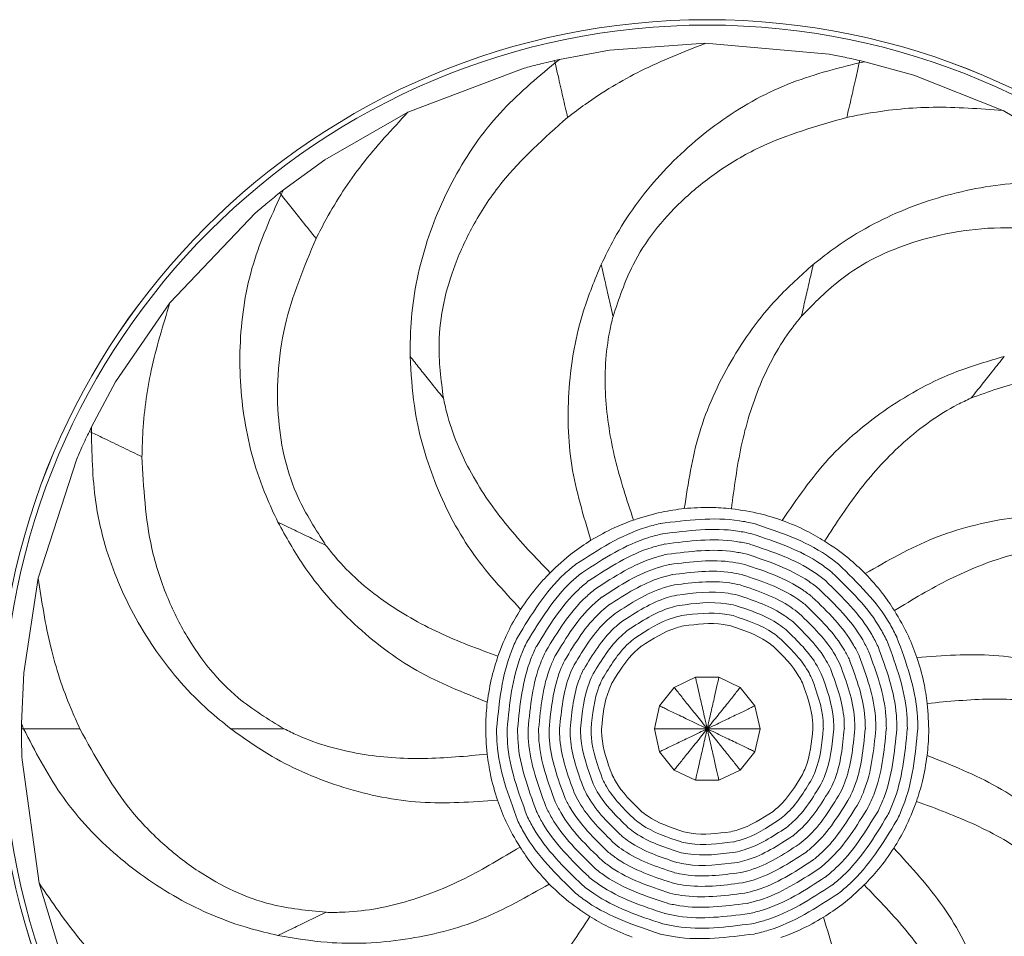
# Model space of a CAD drawing. Header units: millimetres. Extents: x -453 to 1924, y -67 to 428.
# Tile 22 of 88: x -113 to -75, y 392 to 428. Entities that reach past the tile are written whole.
import ezdxf

# ---------------------------------------------------------------- set-up
doc = ezdxf.new("R2010")
doc.units = ezdxf.units.MM

# ---------------------------------------------------------------- blocks, each defined once
blk = doc.blocks.new('Drawing View1')
at = {"color": 7, "linetype": 'Continuous', "lineweight": 18}
for p, q in [((-0.076, 54.001), (-3.777, 53.733)), ((4.722, 53.578), (-0.076, 54.001)), ((-5.711, 53.379), (-5.906, 53.336)), ((-5.711, 53.379), (-5.887, 53.251)), ((-5.711, 53.379), (-3.777, 53.733)), ((-7.078, 53.04), (-11.585, 51.34)), ((-5.887, 53.251), (-5.906, 53.336)), ((5.887, 53.251), (5.906, 53.336)), ((6.101, 53.29), (5.887, 53.251)), ((6.101, 53.29), (5.906, 53.336)), ((6.101, 53.29), (7.997, 52.769)), ((11.448, 51.405), (7.997, 52.769)), ((-11.584, 51.339), (-14.803, 49.492)), ((15.587, 48.942), (11.449, 51.405)), ((-16.393, 48.334), (-14.803, 49.492)), ((-16.393, 48.334), (-16.549, 48.21)), ((-16.549, 48.21), (-16.495, 48.143)), ((-16.393, 48.334), (-16.495, 48.143)), ((-17.477, 47.435), (-20.799, 43.948)), ((-20.799, 43.948), (-22.897, 40.887)), ((-23.827, 39.154), (-22.897, 40.887)), ((-23.827, 39.154), (-23.914, 38.975)), ((-23.836, 38.937), (-23.914, 38.975)), ((-23.827, 39.154), (-23.836, 38.937)), ((-24.414, 37.874), (-25.894, 33.291)), ((-25.894, 33.291), (-26.456, 29.622)), ((-26.542, 27.658), (-26.456, 29.622)), ((-0.455, 29.452), (-1.274, 29.056)), ((0.455, 29.452), (-0.455, 29.451)), ((1.275, 29.057), (0.455, 29.451)), ((-1.275, 29.057), (-1.841, 28.345)), ((1.842, 28.345), (1.274, 29.056)), ((-1.842, 28.345), (-2.044, 27.458)), ((2.045, 27.458), (1.841, 28.345)), ((-26.542, 27.658), (-26.543, 27.458)), ((-26.543, 27.458), (-26.457, 27.458)), ((-26.542, 27.658), (-26.457, 27.458)), ((-2.045, 27.458), (-1.841, 26.571)), ((1.842, 26.571), (2.044, 27.458)), ((-1.842, 26.571), (-1.274, 25.86)), ((1.275, 25.859), (1.841, 26.571)), ((-26.516, 26.25), (-25.861, 21.478)), ((-1.275, 25.859), (-0.455, 25.465)), ((0.455, 25.464), (1.274, 25.86)), ((-0.455, 25.464), (0.455, 25.465)), ((-25.86, 21.478), (-24.775, 17.929))]:
    blk.add_line(p, q, dxfattribs=at)
for radius in [27.458, 27.457, 27.249]:
    blk.add_circle((0, 27.458), radius, dxfattribs=at)
for points, knots in [([(-0.076, 53.997), (-0.917, 53.667), (-2.541, 53.029), (-4.284, 51.977), (-5.178, 51.301), (-5.403, 51.13)], [0, 0, 0, 0, 0.445572, 0.860009, 1, 1, 1, 1]), ([(5.906, 53.336), (5.686, 53.384), (5.293, 53.471), (4.897, 53.545), (4.722, 53.578)], [0, 0, 0, 0, 0.559723, 1, 1, 1, 1]), ([(-5.887, 53.251), (-6.627, 52.629), (-8.163, 51.338), (-9.875, 48.844), (-11.052, 46.015), (-11.484, 43.631), (-11.496, 42.248), (-11.499, 41.877)], [0, 0, 0, 0, 0.216499, 0.449182, 0.681899, 0.914652, 1, 1, 1, 1]), ([(-5.906, 53.336), (-6.126, 53.284), (-6.518, 53.192), (-6.907, 53.086), (-7.079, 53.04)], [0, 0, 0, 0, 0.559723, 1, 1, 1, 1]), ([(-5.887, 53.251), (-5.849, 53.083), (-5.737, 52.594), (-5.587, 51.934), (-5.464, 51.396), (-5.403, 51.129)], [0, 0, 0, 0, 0.209595, 0.608385, 1, 1, 1, 1]), ([(5.887, 53.251), (4.95, 53.012), (3.007, 52.515), (0.382, 51.01), (-1.906, 48.973), (-3.33, 47.012), (-3.94, 45.771), (-4.104, 45.438)], [0, 0, 0, 0, 0.216499, 0.449182, 0.681899, 0.914652, 1, 1, 1, 1]), ([(5.887, 53.251), (5.849, 53.083), (5.737, 52.594), (5.587, 51.934), (5.464, 51.396), (5.403, 51.129)], [0, 0, 0, 0, 0.209595, 0.6083847, 1, 1, 1, 1]), ([(11.447, 51.402), (10.545, 51.469), (8.805, 51.599), (6.779, 51.408), (5.68, 51.186), (5.403, 51.13)], [0, 0, 0, 0, 0.4455721, 0.8600095, 1, 1, 1, 1]), ([(-11.583, 51.336), (-12.198, 50.673), (-13.384, 49.394), (-14.498, 47.69), (-15.01, 46.693), (-15.139, 46.442)], [0, 0, 0, 0, 0.445572, 0.860009, 1, 1, 1, 1]), ([(-5.403, 51.13), (-6.301, 50.335), (-7.683, 49.111), (-9.03, 47.083), (-9.988, 45.041), (-10.523, 42.72), (-10.302, 40.973), (-10.211, 40.261)], [0, 0, 0, 0, 0.286419, 0.440929, 0.581938, 0.829503, 1, 1, 1, 1]), ([(5.403, 51.13), (4.249, 50.804), (2.473, 50.3), (0.379, 49.057), (-1.37, 47.633), (-2.859, 45.774), (-3.417, 44.104), (-3.645, 43.423)], [0, 0, 0, 0, 0.286419, 0.440929, 0.581938, 0.829503, 1, 1, 1, 1]), ([(16.495, 48.143), (15.548, 48.333), (13.581, 48.729), (10.563, 48.512), (7.618, 47.67), (5.484, 46.52), (4.396, 45.667), (4.104, 45.438)], [0, 0, 0, 0, 0.216499, 0.449182, 0.681899, 0.914652, 1, 1, 1, 1]), ([(-16.495, 48.143), (-16.892, 47.261), (-17.716, 45.432), (-18.176, 42.441), (-18.01, 39.382), (-17.364, 37.047), (-16.774, 35.796), (-16.616, 35.46)], [0, 0, 0, 0, 0.216499, 0.4491823, 0.6818988, 0.9146518, 1, 1, 1, 1]), ([(-16.549, 48.21), (-16.725, 48.068), (-17.038, 47.815), (-17.343, 47.552), (-17.477, 47.435)], [0, 0, 0, 0, 0.5597228, 1, 1, 1, 1]), ([(-15.138, 46.441), (-15.319, 46.667), (-15.627, 47.054), (-16.052, 47.587), (-16.348, 47.957), (-16.495, 48.143)], [0, 0, 0, 0, 0.415711, 0.708053, 1, 1, 1, 1]), ([(15.139, 46.442), (13.958, 46.648), (12.139, 46.965), (9.713, 46.754), (7.519, 46.229), (5.371, 45.201), (4.143, 43.938), (3.643, 43.424)], [0, 0, 0, 0, 0.286419, 0.440929, 0.581938, 0.829503, 1, 1, 1, 1]), ([(-15.139, 46.442), (-15.603, 45.336), (-16.317, 43.633), (-16.65, 41.221), (-16.628, 38.966), (-16.103, 36.643), (-15.145, 35.165), (-14.755, 34.562)], [0, 0, 0, 0, 0.286419, 0.440929, 0.581938, 0.829503, 1, 1, 1, 1]), ([(-4.104, 45.438), (-4.349, 44.844), (-4.981, 43.314), (-5.44, 40.672), (-5.374, 37.614), (-4.791, 35.71), (-4.5, 34.758)], [0, 0, 0, 0, 0.174623, 0.449768, 0.72491, 1, 1, 1, 1]), ([(-4.104, 45.438), (-4.051, 45.208), (-3.956, 44.789), (-3.8, 44.106), (-3.695, 43.647), (-3.643, 43.42)], [0, 0, 0, 0, 0.379847, 0.692841, 1, 1, 1, 1]), ([(4.104, 45.438), (3.625, 45.009), (2.392, 43.904), (0.832, 41.724), (-0.436, 38.94), (-0.736, 36.972), (-0.887, 35.987)], [0, 0, 0, 0, 0.174623, 0.449768, 0.72491, 1, 1, 1, 1]), ([(4.104, 45.438), (4.051, 45.208), (3.956, 44.789), (3.8, 44.106), (3.695, 43.647), (3.643, 43.42)], [0, 0, 0, 0, 0.3798467, 0.6928405, 1, 1, 1, 1]), ([(-20.796, 43.946), (-21.063, 43.082), (-21.576, 41.414), (-21.841, 39.396), (-21.869, 38.276), (-21.877, 37.993)], [0, 0, 0, 0, 0.445572, 0.860009, 1, 1, 1, 1]), ([(-3.645, 43.423), (-3.69, 43.236), (-3.927, 42.234), (-4.018, 40.361), (-3.627, 37.888), (-3.11, 36.32), (-2.853, 35.541)], [0, 0, 0, 0, 0.073293, 0.391157, 0.697324, 1, 1, 1, 1]), ([(3.643, 43.424), (3.521, 43.274), (2.873, 42.475), (1.979, 40.827), (1.258, 38.429), (1.043, 36.792), (0.936, 35.979)], [0, 0, 0, 0, 0.073293, 0.391157, 0.697324, 1, 1, 1, 1]), ([(-11.499, 41.877), (-11.462, 41.235), (-11.367, 39.582), (-10.635, 37.003), (-9.249, 34.277), (-7.897, 32.814), (-7.222, 32.083)], [0, 0, 0, 0, 0.174623, 0.449768, 0.72491, 1, 1, 1, 1]), ([(-10.208, 40.258), (-10.386, 40.482), (-10.712, 40.89), (-11.141, 41.428), (-11.38, 41.728), (-11.499, 41.877)], [0, 0, 0, 0, 0.3776885, 0.6906583, 1, 1, 1, 1]), ([(11.499, 41.877), (10.881, 41.698), (9.291, 41.238), (6.939, 39.95), (4.59, 37.992), (3.464, 36.349), (2.902, 35.528)], [0, 0, 0, 0, 0.174623, 0.449768, 0.72491, 1, 1, 1, 1]), ([(11.499, 41.877), (11.352, 41.693), (11.084, 41.357), (10.647, 40.808), (10.353, 40.44), (10.208, 40.258)], [0, 0, 0, 0, 0.3798467, 0.6928405, 1, 1, 1, 1]), ([(21.877, 37.993), (20.902, 38.692), (19.401, 39.767), (17.123, 40.628), (14.919, 41.108), (12.537, 41.113), (10.884, 40.509), (10.209, 40.262)], [0, 0, 0, 0, 0.286419, 0.440929, 0.581938, 0.829503, 1, 1, 1, 1]), ([(-10.211, 40.261), (-10.17, 40.072), (-9.949, 39.067), (-9.218, 37.34), (-7.793, 35.281), (-6.647, 34.093), (-6.078, 33.503)], [0, 0, 0, 0, 0.073293, 0.391157, 0.697324, 1, 1, 1, 1]), ([(10.209, 40.262), (10.035, 40.18), (9.104, 39.741), (7.583, 38.644), (5.893, 36.797), (4.99, 35.415), (4.541, 34.728)], [0, 0, 0, 0, 0.073293, 0.391157, 0.697324, 1, 1, 1, 1]), ([(-23.914, 38.975), (-24.011, 38.771), (-24.183, 38.407), (-24.344, 38.037), (-24.414, 37.874)], [0, 0, 0, 0, 0.559723, 1, 1, 1, 1]), ([(-23.836, 38.937), (-23.812, 37.971), (-23.76, 35.965), (-22.877, 33.071), (-21.4, 30.387), (-19.805, 28.563), (-18.731, 27.692), (-18.443, 27.458)], [0, 0, 0, 0, 0.216499, 0.449182, 0.681899, 0.914652, 1, 1, 1, 1]), ([(-23.836, 38.937), (-23.681, 38.862), (-23.229, 38.645), (-22.619, 38.351), (-22.122, 38.111), (-21.875, 37.993)], [0, 0, 0, 0, 0.209595, 0.608385, 1, 1, 1, 1]), ([(-21.877, 37.993), (-21.815, 36.795), (-21.72, 34.952), (-20.973, 32.634), (-19.974, 30.612), (-18.493, 28.746), (-16.989, 27.83), (-16.376, 27.457)], [0, 0, 0, 0, 0.286419, 0.440929, 0.581938, 0.829503, 1, 1, 1, 1]), ([(-2.853, 35.541), (-2.491, 35.656), (-1.848, 35.861), (-1.179, 35.949), (-0.887, 35.987)], [0, 0, 0, 0, 0.563133, 1, 1, 1, 1]), ([(-0.887, 35.987), (-0.548, 36.012), (0.06, 36.056), (0.667, 36.002), (0.936, 35.979)], [0, 0, 0, 0, 0.556807, 1, 1, 1, 1]), ([(0.936, 35.979), (1.313, 35.925), (1.981, 35.831), (2.622, 35.62), (2.902, 35.528)], [0, 0, 0, 0, 0.563133, 1, 1, 1, 1]), ([(-16.616, 35.46), (-16.304, 34.898), (-15.502, 33.45), (-13.723, 31.444), (-11.291, 29.588), (-9.439, 28.857), (-8.513, 28.491)], [0, 0, 0, 0, 0.174623, 0.449768, 0.72491, 1, 1, 1, 1]), ([(-16.616, 35.46), (-16.404, 35.358), (-16.016, 35.171), (-15.385, 34.867), (-14.961, 34.663), (-14.751, 34.562)], [0, 0, 0, 0, 0.379847, 0.692841, 1, 1, 1, 1]), ([(-4.5, 34.758), (-4.205, 34.927), (-3.676, 35.231), (-3.106, 35.446), (-2.853, 35.541)], [0, 0, 0, 0, 0.556807, 1, 1, 1, 1]), ([(-1.814, 35.404), (-0.787, 35.536), (0.434, 35.693), (1.625, 35.447), (1.815, 35.408)], [0, 0, 0, 0, 0.841056, 1, 1, 1, 1]), ([(2.902, 35.528), (3.218, 35.403), (3.785, 35.178), (4.308, 34.867), (4.541, 34.728)], [0, 0, 0, 0, 0.5568074, 1, 1, 1, 1]), ([(16.616, 35.46), (15.982, 35.567), (14.35, 35.842), (11.672, 35.702), (8.706, 34.958), (6.979, 33.965), (6.116, 33.469)], [0, 0, 0, 0, 0.174623, 0.449768, 0.72491, 1, 1, 1, 1]), ([(-5.081, 33.83), (-4.214, 34.395), (-3.182, 35.066), (-2.002, 35.361), (-1.815, 35.408)], [0, 0, 0, 0, 0.841056, 1, 1, 1, 1]), ([(-1.723, 35.008), (-0.747, 35.133), (0.413, 35.283), (1.544, 35.049), (1.724, 35.012)], [0, 0, 0, 0, 0.841056, 1, 1, 1, 1]), ([(1.814, 35.404), (2.796, 35.077), (3.964, 34.689), (4.931, 33.951), (5.084, 33.833)], [0, 0, 0, 0, 0.841056, 1, 1, 1, 1]), ([(-6.078, 33.503), (-5.802, 33.764), (-5.311, 34.227), (-4.746, 34.597), (-4.5, 34.758)], [0, 0, 0, 0, 0.563133, 1, 1, 1, 1]), ([(-4.828, 33.512), (-4.004, 34.049), (-3.023, 34.687), (-1.902, 34.967), (-1.724, 35.012)], [0, 0, 0, 0, 0.841056, 1, 1, 1, 1]), ([(-1.633, 34.612), (-0.708, 34.731), (0.391, 34.872), (1.463, 34.651), (1.634, 34.615)], [0, 0, 0, 0, 0.841056, 1, 1, 1, 1]), ([(1.723, 35.008), (2.657, 34.697), (3.767, 34.329), (4.685, 33.627), (4.831, 33.516)], [0, 0, 0, 0, 0.841056, 1, 1, 1, 1]), ([(4.541, 34.728), (4.857, 34.517), (5.418, 34.142), (5.904, 33.674), (6.116, 33.469)], [0, 0, 0, 0, 0.563133, 1, 1, 1, 1]), ([(-14.755, 34.562), (-14.636, 34.41), (-14.001, 33.6), (-12.593, 32.362), (-10.416, 31.125), (-8.868, 30.552), (-8.099, 30.267)], [0, 0, 0, 0, 0.073293, 0.391157, 0.697324, 1, 1, 1, 1]), ([(-4.575, 33.195), (-3.794, 33.703), (-2.864, 34.308), (-1.802, 34.573), (-1.634, 34.615)], [0, 0, 0, 0, 0.841056, 1, 1, 1, 1]), ([(-1.542, 34.216), (-0.669, 34.328), (0.369, 34.462), (1.382, 34.252), (1.543, 34.219)], [0, 0, 0, 0, 0.841056, 1, 1, 1, 1]), ([(1.633, 34.612), (2.517, 34.318), (3.569, 33.968), (4.439, 33.304), (4.577, 33.198)], [0, 0, 0, 0, 0.841056, 1, 1, 1, 1]), ([(14.754, 34.564), (14.561, 34.566), (13.532, 34.575), (11.686, 34.246), (9.361, 33.315), (7.948, 32.462), (7.245, 32.038)], [0, 0, 0, 0, 0.073293, 0.391157, 0.697324, 1, 1, 1, 1]), ([(-4.322, 32.877), (-3.583, 33.357), (-2.706, 33.928), (-1.703, 34.179), (-1.543, 34.219)], [0, 0, 0, 0, 0.841056, 1, 1, 1, 1]), ([(-1.452, 33.82), (-0.63, 33.925), (0.348, 34.051), (1.301, 33.854), (1.453, 33.823)], [0, 0, 0, 0, 0.841056, 1, 1, 1, 1]), ([(1.542, 34.216), (2.378, 33.938), (3.372, 33.608), (4.193, 32.98), (4.324, 32.88)], [0, 0, 0, 0, 0.841056, 1, 1, 1, 1]), ([(-7.343, 30.994), (-6.806, 31.88), (-6.168, 32.932), (-5.233, 33.71), (-5.084, 33.833)], [0, 0, 0, 0, 0.841056, 1, 1, 1, 1]), ([(-4.068, 32.56), (-3.373, 33.012), (-2.547, 33.549), (-1.603, 33.785), (-1.453, 33.823)], [0, 0, 0, 0, 0.841056, 1, 1, 1, 1]), ([(-1.362, 33.423), (-0.591, 33.523), (0.326, 33.641), (1.22, 33.456), (1.362, 33.427)], [0, 0, 0, 0, 0.841056, 1, 1, 1, 1]), ([(1.452, 33.82), (2.239, 33.558), (3.174, 33.247), (3.948, 32.656), (4.071, 32.562)], [0, 0, 0, 0, 0.841056, 1, 1, 1, 1]), ([(5.081, 33.83), (5.825, 33.109), (6.709, 32.253), (7.259, 31.168), (7.347, 30.996)], [0, 0, 0, 0, 0.841056, 1, 1, 1, 1]), ([(-25.891, 33.29), (-25.756, 32.396), (-25.495, 30.671), (-24.857, 28.738), (-24.397, 27.716), (-24.281, 27.458)], [0, 0, 0, 0, 0.445572, 0.860009, 1, 1, 1, 1]), ([(-7.222, 32.083), (-7.03, 32.363), (-6.685, 32.866), (-6.264, 33.307), (-6.078, 33.503)], [0, 0, 0, 0, 0.556807, 1, 1, 1, 1]), ([(-6.977, 30.818), (-6.467, 31.659), (-5.86, 32.659), (-4.972, 33.398), (-4.831, 33.516)], [0, 0, 0, 0, 0.841056, 1, 1, 1, 1]), ([(-6.611, 30.642), (-6.127, 31.439), (-5.553, 32.386), (-4.711, 33.087), (-4.577, 33.198)], [0, 0, 0, 0, 0.841056, 1, 1, 1, 1]), ([(-3.815, 32.242), (-3.163, 32.666), (-2.389, 33.17), (-1.503, 33.391), (-1.362, 33.427)], [0, 0, 0, 0, 0.841056, 1, 1, 1, 1]), ([(-1.271, 33.027), (-0.551, 33.12), (0.305, 33.23), (1.139, 33.058), (1.272, 33.03)], [0, 0, 0, 0, 0.841056, 1, 1, 1, 1]), ([(1.362, 33.423), (2.099, 33.178), (2.976, 32.887), (3.702, 32.333), (3.817, 32.245)], [0, 0, 0, 0, 0.841056, 1, 1, 1, 1]), ([(4.575, 33.195), (5.244, 32.546), (6.04, 31.775), (6.536, 30.799), (6.614, 30.643)], [0, 0, 0, 0, 0.841056, 1, 1, 1, 1]), ([(4.828, 33.512), (5.535, 32.828), (6.375, 32.014), (6.898, 30.984), (6.981, 30.82)], [0, 0, 0, 0, 0.841056, 1, 1, 1, 1]), ([(6.116, 33.469), (6.346, 33.22), (6.76, 32.772), (7.096, 32.264), (7.245, 32.038)], [0, 0, 0, 0, 0.556807, 1, 1, 1, 1]), ([(-6.245, 30.465), (-5.788, 31.218), (-5.245, 32.114), (-4.45, 32.775), (-4.324, 32.88)], [0, 0, 0, 0, 0.841056, 1, 1, 1, 1]), ([(-3.562, 31.924), (-2.953, 32.32), (-2.23, 32.791), (-1.403, 32.998), (-1.272, 33.03)], [0, 0, 0, 0, 0.841056, 1, 1, 1, 1]), ([(-1.181, 32.631), (-0.512, 32.717), (0.283, 32.82), (1.058, 32.66), (1.181, 32.634)], [0, 0, 0, 0, 0.841056, 1, 1, 1, 1]), ([(1.271, 33.027), (1.96, 32.799), (2.779, 32.526), (3.456, 32.009), (3.564, 31.927)], [0, 0, 0, 0, 0.841056, 1, 1, 1, 1]), ([(4.322, 32.877), (4.954, 32.264), (5.706, 31.536), (6.174, 30.614), (6.248, 30.467)], [0, 0, 0, 0, 0.841056, 1, 1, 1, 1]), ([(-5.879, 30.289), (-5.449, 30.998), (-4.938, 31.841), (-4.189, 32.463), (-4.071, 32.562)], [0, 0, 0, 0, 0.8410559, 1, 1, 1, 1]), ([(-3.308, 31.607), (-2.743, 31.974), (-2.072, 32.411), (-1.304, 32.604), (-1.181, 32.634)], [0, 0, 0, 0, 0.841056, 1, 1, 1, 1]), ([(-1.09, 32.235), (-0.473, 32.315), (0.261, 32.409), (0.977, 32.261), (1.091, 32.238)], [0, 0, 0, 0, 0.841056, 1, 1, 1, 1]), ([(1.181, 32.631), (1.821, 32.419), (2.581, 32.166), (3.21, 31.685), (3.31, 31.609)], [0, 0, 0, 0, 0.841056, 1, 1, 1, 1]), ([(4.068, 32.56), (4.664, 31.983), (5.372, 31.297), (5.812, 30.429), (5.882, 30.291)], [0, 0, 0, 0, 0.841056, 1, 1, 1, 1]), ([(-8.099, 30.267), (-7.963, 30.622), (-7.722, 31.253), (-7.374, 31.83), (-7.222, 32.083)], [0, 0, 0, 0, 0.563133, 1, 1, 1, 1]), ([(-5.513, 30.113), (-5.11, 30.778), (-4.63, 31.568), (-3.929, 32.152), (-3.817, 32.245)], [0, 0, 0, 0, 0.8410559, 1, 1, 1, 1]), ([(-3.055, 31.289), (-2.533, 31.629), (-1.913, 32.032), (-1.204, 32.21), (-1.091, 32.238)], [0, 0, 0, 0, 0.841056, 1, 1, 1, 1]), ([(1.09, 32.235), (1.681, 32.039), (2.384, 31.806), (2.965, 31.362), (3.057, 31.291)], [0, 0, 0, 0, 0.841056, 1, 1, 1, 1]), ([(3.815, 32.242), (4.373, 31.701), (5.037, 31.058), (5.45, 30.244), (5.516, 30.114)], [0, 0, 0, 0, 0.841056, 1, 1, 1, 1]), ([(7.245, 32.038), (7.439, 31.711), (7.781, 31.129), (8.016, 30.497), (8.118, 30.221)], [0, 0, 0, 0, 0.563133, 1, 1, 1, 1]), ([(-5.147, 29.937), (-4.771, 30.557), (-4.323, 31.295), (-3.668, 31.84), (-3.564, 31.927)], [0, 0, 0, 0, 0.841056, 1, 1, 1, 1]), ([(-2.802, 30.972), (-2.323, 31.283), (-1.754, 31.653), (-1.104, 31.816), (-1.001, 31.842)], [0, 0, 0, 0, 0.841056, 1, 1, 1, 1]), ([(-1, 31.839), (-0.434, 31.912), (0.24, 31.999), (0.896, 31.863), (1.001, 31.842)], [0, 0, 0, 0, 0.841056, 1, 1, 1, 1]), ([(1, 31.839), (1.542, 31.659), (2.186, 31.445), (2.719, 31.038), (2.803, 30.973)], [0, 0, 0, 0, 0.841056, 1, 1, 1, 1]), ([(3.562, 31.924), (4.083, 31.419), (4.703, 30.819), (5.088, 30.059), (5.15, 29.938)], [0, 0, 0, 0, 0.841056, 1, 1, 1, 1]), ([(-4.781, 29.76), (-4.431, 30.337), (-4.016, 31.022), (-3.407, 31.528), (-3.31, 31.609)], [0, 0, 0, 0, 0.841056, 1, 1, 1, 1]), ([(-4.415, 29.584), (-4.092, 30.116), (-3.708, 30.749), (-3.146, 31.217), (-3.057, 31.291)], [0, 0, 0, 0, 0.841056, 1, 1, 1, 1]), ([(-2.549, 30.654), (-2.113, 30.937), (-1.596, 31.274), (-1.004, 31.422), (-0.91, 31.445)], [0, 0, 0, 0, 0.841056, 1, 1, 1, 1]), ([(-0.91, 31.443), (-0.395, 31.509), (0.218, 31.588), (0.815, 31.465), (0.91, 31.445)], [0, 0, 0, 0, 0.8410558, 1, 1, 1, 1]), ([(0.91, 31.443), (1.402, 31.279), (1.988, 31.085), (2.473, 30.714), (2.55, 30.656)], [0, 0, 0, 0, 0.841056, 1, 1, 1, 1]), ([(3.055, 31.289), (3.502, 30.856), (4.034, 30.341), (4.365, 29.689), (4.417, 29.585)], [0, 0, 0, 0, 0.841056, 1, 1, 1, 1]), ([(3.308, 31.607), (3.793, 31.138), (4.368, 30.58), (4.727, 29.874), (4.783, 29.762)], [0, 0, 0, 0, 0.8410559, 1, 1, 1, 1]), ([(-8.15, 27.458), (-8.05, 28.489), (-7.932, 29.714), (-7.427, 30.82), (-7.347, 30.996)], [0, 0, 0, 0, 0.841056, 1, 1, 1, 1]), ([(-4.049, 29.408), (-3.753, 29.896), (-3.401, 30.476), (-2.885, 30.905), (-2.803, 30.973)], [0, 0, 0, 0, 0.841056, 1, 1, 1, 1]), ([(2.802, 30.972), (3.212, 30.574), (3.699, 30.102), (4.003, 29.504), (4.051, 29.409)], [0, 0, 0, 0, 0.841056, 1, 1, 1, 1]), ([(7.343, 30.994), (7.7, 30.022), (8.125, 28.867), (8.15, 27.651), (8.154, 27.458)], [0, 0, 0, 0, 0.841056, 1, 1, 1, 1]), ([(-7.744, 27.458), (-7.649, 28.437), (-7.537, 29.602), (-7.057, 30.653), (-6.981, 30.82)], [0, 0, 0, 0, 0.841056, 1, 1, 1, 1]), ([(-7.338, 27.458), (-7.248, 28.386), (-7.141, 29.489), (-6.687, 30.485), (-6.615, 30.643)], [0, 0, 0, 0, 0.841056, 1, 1, 1, 1]), ([(-3.683, 29.232), (-3.414, 29.676), (-3.093, 30.204), (-2.625, 30.594), (-2.55, 30.656)], [0, 0, 0, 0, 0.841056, 1, 1, 1, 1]), ([(2.549, 30.654), (2.922, 30.293), (3.365, 29.863), (3.641, 29.319), (3.685, 29.233)], [0, 0, 0, 0, 0.841056, 1, 1, 1, 1]), ([(6.611, 30.642), (6.933, 29.767), (7.315, 28.726), (7.338, 27.632), (7.342, 27.458)], [0, 0, 0, 0, 0.841056, 1, 1, 1, 1]), ([(6.977, 30.818), (7.316, 29.895), (7.72, 28.797), (7.744, 27.642), (7.748, 27.458)], [0, 0, 0, 0, 0.841056, 1, 1, 1, 1]), ([(-8.513, 28.491), (-8.461, 28.827), (-8.369, 29.43), (-8.182, 30.01), (-8.099, 30.267)], [0, 0, 0, 0, 0.556807, 1, 1, 1, 1]), ([(-6.931, 27.458), (-6.847, 28.335), (-6.746, 29.377), (-6.317, 30.317), (-6.248, 30.467)], [0, 0, 0, 0, 0.841056, 1, 1, 1, 1]), ([(-6.525, 27.458), (-6.445, 28.283), (-6.35, 29.264), (-5.946, 30.15), (-5.882, 30.291)], [0, 0, 0, 0, 0.8410559, 1, 1, 1, 1]), ([(-6.119, 27.458), (-6.044, 28.232), (-5.955, 29.152), (-5.576, 29.982), (-5.516, 30.114)], [0, 0, 0, 0, 0.8410559, 1, 1, 1, 1]), ([(5.513, 30.113), (5.781, 29.383), (6.1, 28.516), (6.119, 27.603), (6.122, 27.458)], [0, 0, 0, 0, 0.841056, 1, 1, 1, 1]), ([(5.879, 30.289), (6.165, 29.511), (6.505, 28.586), (6.525, 27.613), (6.529, 27.458)], [0, 0, 0, 0, 0.8410559, 1, 1, 1, 1]), ([(6.245, 30.465), (6.549, 29.639), (6.91, 28.656), (6.932, 27.622), (6.935, 27.458)], [0, 0, 0, 0, 0.841056, 1, 1, 1, 1]), ([(18.443, 27.458), (17.918, 27.829), (16.566, 28.785), (14.093, 29.821), (11.097, 30.438), (9.111, 30.293), (8.118, 30.221)], [0, 0, 0, 0, 0.174623, 0.449768, 0.72491, 1, 1, 1, 1]), ([(8.118, 30.221), (8.218, 29.896), (8.396, 29.313), (8.479, 28.709), (8.515, 28.441)], [0, 0, 0, 0, 0.556807, 1, 1, 1, 1]), ([(-5.713, 27.458), (-5.643, 28.18), (-5.56, 29.039), (-5.206, 29.815), (-5.15, 29.938)], [0, 0, 0, 0, 0.841056, 1, 1, 1, 1]), ([(-5.306, 27.458), (-5.241, 28.129), (-5.164, 28.927), (-4.836, 29.647), (-4.783, 29.762)], [0, 0, 0, 0, 0.841056, 1, 1, 1, 1]), ([(4.781, 29.76), (5.014, 29.128), (5.29, 28.375), (5.307, 27.584), (5.309, 27.458)], [0, 0, 0, 0, 0.841056, 1, 1, 1, 1]), ([(5.147, 29.937), (5.397, 29.255), (5.695, 28.446), (5.713, 27.593), (5.716, 27.458)], [0, 0, 0, 0, 0.841056, 1, 1, 1, 1]), ([(-4.9, 27.458), (-4.84, 28.078), (-4.769, 28.814), (-4.466, 29.48), (-4.417, 29.585)], [0, 0, 0, 0, 0.8410559, 1, 1, 1, 1]), ([(-4.494, 27.458), (-4.439, 28.026), (-4.374, 28.702), (-4.095, 29.312), (-4.051, 29.409)], [0, 0, 0, 0, 0.841056, 1, 1, 1, 1]), ([(-0.455, 29.452), (-0.454, 29.447), (-0.452, 29.437), (-0.43, 29.34), (-0.376, 29.105), (-0.3, 28.772), (-0.218, 28.413), (-0.123, 27.998), (-0.05, 27.678), (0, 27.458), (0, 27.458)], [0, 0, 0, 0, 0.052633, 0.118039, 0.225876, 0.449947, 0.581479, 0.712946, 0.999958, 1, 1, 1, 1]), ([(0.455, 29.452), (0.454, 29.447), (0.452, 29.437), (0.43, 29.34), (0.376, 29.105), (0.3, 28.772), (0.218, 28.413), (0.123, 27.998), (0.05, 27.678), (0, 27.458), (0, 27.458)], [0, 0, 0, 0, 0.052633, 0.118039, 0.225876, 0.449947, 0.581479, 0.712946, 0.999958, 1, 1, 1, 1]), ([(4.049, 29.408), (4.246, 28.872), (4.48, 28.235), (4.494, 27.565), (4.496, 27.458)], [0, 0, 0, 0, 0.841056, 1, 1, 1, 1]), ([(4.415, 29.584), (4.63, 29), (4.885, 28.305), (4.9, 27.574), (4.903, 27.458)], [0, 0, 0, 0, 0.841056, 1, 1, 1, 1]), ([(-4.088, 27.458), (-4.038, 27.975), (-3.978, 28.59), (-3.725, 29.144), (-3.685, 29.233)], [0, 0, 0, 0, 0.841056, 1, 1, 1, 1]), ([(-1.275, 29.057), (-1.272, 29.053), (-1.265, 29.045), (-1.204, 28.967), (-1.053, 28.779), (-0.841, 28.512), (-0.611, 28.224), (-0.345, 27.891), (-0.14, 27.634), (0, 27.458), (0, 27.458)], [0, 0, 0, 0, 0.052633, 0.118039, 0.225876, 0.449947, 0.581479, 0.712946, 0.999958, 1, 1, 1, 1]), ([(1.275, 29.057), (1.272, 29.053), (1.265, 29.045), (1.204, 28.967), (1.053, 28.779), (0.841, 28.512), (0.611, 28.224), (0.345, 27.891), (0.14, 27.634), (0, 27.458), (0, 27.458)], [0, 0, 0, 0, 0.052633, 0.118039, 0.225876, 0.449947, 0.581479, 0.712946, 0.999958, 1, 1, 1, 1]), ([(3.683, 29.232), (3.862, 28.744), (4.075, 28.165), (4.088, 27.555), (4.09, 27.458)], [0, 0, 0, 0, 0.841056, 1, 1, 1, 1]), ([(16.376, 27.459), (16.203, 27.544), (15.279, 27.999), (13.474, 28.504), (10.975, 28.673), (9.332, 28.518), (8.515, 28.441)], [0, 0, 0, 0, 0.073293, 0.391157, 0.697324, 1, 1, 1, 1]), ([(-8.515, 26.475), (-8.547, 26.854), (-8.604, 27.526), (-8.541, 28.198), (-8.513, 28.491)], [0, 0, 0, 0, 0.563133, 1, 1, 1, 1]), ([(-1.842, 28.345), (-1.838, 28.343), (-1.828, 28.339), (-1.739, 28.296), (-1.522, 28.191), (-1.215, 28.043), (-0.882, 27.883), (-0.499, 27.698), (-0.203, 27.556), (0, 27.458), (0, 27.458)], [0, 0, 0, 0, 0.052633, 0.118039, 0.225876, 0.449947, 0.581479, 0.712946, 0.999958, 1, 1, 1, 1]), ([(1.842, 28.345), (1.838, 28.343), (1.828, 28.339), (1.739, 28.296), (1.522, 28.191), (1.215, 28.043), (0.882, 27.883), (0.499, 27.698), (0.203, 27.556), (0, 27.458), (0, 27.458)], [0, 0, 0, 0, 0.052633, 0.118039, 0.225876, 0.449947, 0.581479, 0.712946, 0.999958, 1, 1, 1, 1]), ([(8.515, 28.441), (8.547, 28.062), (8.604, 27.39), (8.541, 26.718), (8.513, 26.425)], [0, 0, 0, 0, 0.563133, 1, 1, 1, 1]), ([(-26.543, 27.458), (-26.542, 27.232), (-26.539, 26.829), (-26.523, 26.427), (-26.516, 26.25)], [0, 0, 0, 0, 0.559723, 1, 1, 1, 1]), ([(-26.457, 27.458), (-26.015, 26.598), (-25.098, 24.814), (-23.047, 22.589), (-20.552, 20.812), (-18.323, 19.861), (-16.977, 19.542), (-16.616, 19.456)], [0, 0, 0, 0, 0.216499, 0.449182, 0.681899, 0.914652, 1, 1, 1, 1]), ([(-24.28, 27.458), (-24.57, 27.458), (-25.064, 27.458), (-25.746, 27.458), (-26.22, 27.458), (-26.457, 27.458)], [0, 0, 0, 0, 0.415711, 0.708053, 1, 1, 1, 1]), ([(-24.281, 27.458), (-23.706, 26.406), (-22.82, 24.786), (-21.142, 23.022), (-19.364, 21.633), (-17.221, 20.595), (-15.468, 20.422), (-14.754, 20.352)], [0, 0, 0, 0, 0.286419, 0.440929, 0.581938, 0.829503, 1, 1, 1, 1]), ([(-18.443, 27.458), (-17.918, 27.087), (-16.566, 26.131), (-14.093, 25.095), (-11.097, 24.478), (-9.111, 24.623), (-8.118, 24.695)], [0, 0, 0, 0, 0.1746232, 0.4497682, 0.7249098, 1, 1, 1, 1]), ([(-16.372, 27.458), (-16.658, 27.458), (-17.18, 27.458), (-17.868, 27.458), (-18.252, 27.458), (-18.442, 27.458)], [0, 0, 0, 0, 0.377689, 0.690658, 1, 1, 1, 1]), ([(-16.376, 27.457), (-16.203, 27.372), (-15.279, 26.917), (-13.474, 26.412), (-10.975, 26.243), (-9.332, 26.398), (-8.515, 26.475)], [0, 0, 0, 0, 0.0732926, 0.3911566, 0.6973236, 1, 1, 1, 1]), ([(-7.343, 23.922), (-7.7, 24.894), (-8.125, 26.049), (-8.15, 27.265), (-8.154, 27.458)], [0, 0, 0, 0, 0.841056, 1, 1, 1, 1]), ([(-6.977, 24.098), (-7.316, 25.021), (-7.72, 26.119), (-7.744, 27.274), (-7.748, 27.458)], [0, 0, 0, 0, 0.841056, 1, 1, 1, 1]), ([(-6.611, 24.274), (-6.933, 25.149), (-7.315, 26.19), (-7.338, 27.284), (-7.342, 27.458)], [0, 0, 0, 0, 0.841056, 1, 1, 1, 1]), ([(-6.245, 24.451), (-6.549, 25.277), (-6.91, 26.26), (-6.932, 27.294), (-6.935, 27.458)], [0, 0, 0, 0, 0.841056, 1, 1, 1, 1]), ([(-5.879, 24.627), (-6.165, 25.405), (-6.505, 26.33), (-6.525, 27.303), (-6.529, 27.458)], [0, 0, 0, 0, 0.841056, 1, 1, 1, 1]), ([(-5.513, 24.803), (-5.781, 25.533), (-6.1, 26.4), (-6.119, 27.313), (-6.122, 27.458)], [0, 0, 0, 0, 0.841056, 1, 1, 1, 1]), ([(-5.147, 24.979), (-5.397, 25.661), (-5.695, 26.47), (-5.713, 27.323), (-5.716, 27.458)], [0, 0, 0, 0, 0.841056, 1, 1, 1, 1]), ([(-4.781, 25.156), (-5.014, 25.788), (-5.29, 26.541), (-5.307, 27.332), (-5.309, 27.458)], [0, 0, 0, 0, 0.841056, 1, 1, 1, 1]), ([(-4.415, 25.332), (-4.63, 25.916), (-4.885, 26.611), (-4.9, 27.342), (-4.903, 27.458)], [0, 0, 0, 0, 0.841056, 1, 1, 1, 1]), ([(-4.049, 25.508), (-4.246, 26.044), (-4.48, 26.681), (-4.494, 27.351), (-4.496, 27.458)], [0, 0, 0, 0, 0.841056, 1, 1, 1, 1]), ([(-3.683, 25.684), (-3.862, 26.172), (-4.075, 26.751), (-4.088, 27.361), (-4.09, 27.458)], [0, 0, 0, 0, 0.841056, 1, 1, 1, 1]), ([(-2.045, 27.458), (-2.04, 27.458), (-2.029, 27.458), (-1.931, 27.458), (-1.689, 27.458), (-1.348, 27.458), (-0.979, 27.458), (-0.554, 27.458), (-0.225, 27.458), (0, 27.458), (0, 27.458)], [0, 0, 0, 0, 0.052633, 0.118039, 0.225876, 0.449947, 0.581479, 0.712946, 0.999958, 1, 1, 1, 1]), ([(-1.842, 26.571), (-1.838, 26.573), (-1.828, 26.577), (-1.739, 26.62), (-1.522, 26.725), (-1.215, 26.873), (-0.882, 27.033), (-0.499, 27.218), (-0.203, 27.36), (0, 27.458), (0, 27.458)], [0, 0, 0, 0, 0.052633, 0.118039, 0.225876, 0.449947, 0.581479, 0.712946, 0.999958, 1, 1, 1, 1]), ([(-1.275, 25.859), (-1.272, 25.863), (-1.265, 25.871), (-1.204, 25.949), (-1.053, 26.137), (-0.841, 26.404), (-0.611, 26.692), (-0.345, 27.025), (-0.14, 27.282), (0, 27.458), (0, 27.458)], [0, 0, 0, 0, 0.0526328, 0.118039, 0.2258762, 0.4499472, 0.5814786, 0.7129465, 0.9999576, 1, 1, 1, 1]), ([(-0.455, 25.464), (-0.454, 25.469), (-0.452, 25.479), (-0.43, 25.576), (-0.376, 25.811), (-0.3, 26.144), (-0.218, 26.503), (-0.123, 26.918), (-0.05, 27.239), (0, 27.458), (0, 27.458)], [0, 0, 0, 0, 0.052633, 0.118039, 0.225876, 0.449947, 0.581479, 0.712946, 0.999958, 1, 1, 1, 1]), ([(1.842, 26.571), (1.838, 26.573), (1.828, 26.577), (1.739, 26.62), (1.522, 26.725), (1.215, 26.873), (0.882, 27.033), (0.499, 27.218), (0.203, 27.36), (0, 27.458), (0, 27.458)], [0, 0, 0, 0, 0.052633, 0.118039, 0.225876, 0.449947, 0.581479, 0.712946, 0.999958, 1, 1, 1, 1]), ([(2.045, 27.458), (2.04, 27.458), (2.029, 27.458), (1.931, 27.458), (1.689, 27.458), (1.348, 27.458), (0.979, 27.458), (0.554, 27.458), (0.225, 27.458), (0, 27.458), (0, 27.458)], [0, 0, 0, 0, 0.052633, 0.118039, 0.225876, 0.449947, 0.581479, 0.712946, 0.999958, 1, 1, 1, 1]), ([(0.455, 25.464), (0.454, 25.469), (0.452, 25.479), (0.43, 25.576), (0.376, 25.811), (0.3, 26.144), (0.218, 26.503), (0.123, 26.918), (0.05, 27.239), (0, 27.458), (0, 27.458)], [0, 0, 0, 0, 0.052633, 0.118039, 0.225876, 0.449947, 0.581479, 0.712946, 0.999958, 1, 1, 1, 1]), ([(1.275, 25.859), (1.272, 25.863), (1.265, 25.871), (1.204, 25.949), (1.053, 26.137), (0.841, 26.404), (0.611, 26.692), (0.345, 27.025), (0.14, 27.282), (0, 27.458), (0, 27.458)], [0, 0, 0, 0, 0.052633, 0.118039, 0.225876, 0.449947, 0.581479, 0.712946, 0.999958, 1, 1, 1, 1]), ([(4.088, 27.458), (4.038, 26.941), (3.978, 26.326), (3.725, 25.772), (3.685, 25.683)], [0, 0, 0, 0, 0.841056, 1, 1, 1, 1]), ([(4.494, 27.458), (4.439, 26.89), (4.374, 26.214), (4.095, 25.604), (4.051, 25.507)], [0, 0, 0, 0, 0.841056, 1, 1, 1, 1]), ([(4.9, 27.458), (4.84, 26.838), (4.769, 26.102), (4.466, 25.436), (4.417, 25.331)], [0, 0, 0, 0, 0.841056, 1, 1, 1, 1]), ([(5.306, 27.458), (5.241, 26.787), (5.164, 25.989), (4.836, 25.269), (4.783, 25.154)], [0, 0, 0, 0, 0.841056, 1, 1, 1, 1]), ([(5.713, 27.458), (5.643, 26.736), (5.56, 25.877), (5.206, 25.101), (5.15, 24.978)], [0, 0, 0, 0, 0.841056, 1, 1, 1, 1]), ([(6.119, 27.458), (6.044, 26.684), (5.955, 25.764), (5.576, 24.934), (5.516, 24.802)], [0, 0, 0, 0, 0.841056, 1, 1, 1, 1]), ([(6.525, 27.458), (6.445, 26.633), (6.35, 25.652), (5.946, 24.766), (5.882, 24.625)], [0, 0, 0, 0, 0.841056, 1, 1, 1, 1]), ([(6.931, 27.458), (6.847, 26.582), (6.746, 25.539), (6.317, 24.599), (6.248, 24.449)], [0, 0, 0, 0, 0.841056, 1, 1, 1, 1]), ([(7.338, 27.458), (7.248, 26.53), (7.141, 25.427), (6.687, 24.431), (6.615, 24.273)], [0, 0, 0, 0, 0.841056, 1, 1, 1, 1]), ([(7.744, 27.458), (7.649, 26.479), (7.537, 25.314), (7.057, 24.263), (6.981, 24.096)], [0, 0, 0, 0, 0.841056, 1, 1, 1, 1]), ([(8.15, 27.458), (8.05, 26.427), (7.932, 25.202), (7.427, 24.096), (7.347, 23.92)], [0, 0, 0, 0, 0.841056, 1, 1, 1, 1]), ([(-8.118, 24.695), (-8.218, 25.02), (-8.396, 25.603), (-8.479, 26.207), (-8.515, 26.475)], [0, 0, 0, 0, 0.556807, 1, 1, 1, 1]), ([(8.513, 26.425), (8.461, 26.089), (8.369, 25.486), (8.182, 24.906), (8.099, 24.649)], [0, 0, 0, 0, 0.556807, 1, 1, 1, 1]), ([(16.616, 19.456), (16.304, 20.018), (15.502, 21.466), (13.723, 23.472), (11.291, 25.328), (9.439, 26.059), (8.513, 26.425)], [0, 0, 0, 0, 0.174623, 0.449768, 0.72491, 1, 1, 1, 1]), ([(-2.549, 24.262), (-2.922, 24.624), (-3.365, 25.053), (-3.641, 25.597), (-3.685, 25.683)], [0, 0, 0, 0, 0.841056, 1, 1, 1, 1]), ([(3.683, 25.684), (3.414, 25.24), (3.093, 24.712), (2.625, 24.322), (2.55, 24.26)], [0, 0, 0, 0, 0.841056, 1, 1, 1, 1]), ([(-3.308, 23.309), (-3.793, 23.778), (-4.368, 24.336), (-4.727, 25.042), (-4.783, 25.154)], [0, 0, 0, 0, 0.841056, 1, 1, 1, 1]), ([(-3.055, 23.627), (-3.502, 24.06), (-4.034, 24.575), (-4.365, 25.227), (-4.417, 25.331)], [0, 0, 0, 0, 0.841056, 1, 1, 1, 1]), ([(-2.802, 23.945), (-3.212, 24.342), (-3.699, 24.814), (-4.003, 25.412), (-4.051, 25.507)], [0, 0, 0, 0, 0.841056, 1, 1, 1, 1]), ([(4.049, 25.508), (3.753, 25.02), (3.401, 24.44), (2.885, 24.011), (2.803, 23.943)], [0, 0, 0, 0, 0.841056, 1, 1, 1, 1]), ([(4.415, 25.332), (4.092, 24.8), (3.708, 24.167), (3.146, 23.699), (3.057, 23.625)], [0, 0, 0, 0, 0.841056, 1, 1, 1, 1]), ([(4.781, 25.156), (4.431, 24.579), (4.016, 23.894), (3.407, 23.388), (3.31, 23.307)], [0, 0, 0, 0, 0.841056, 1, 1, 1, 1]), ([(-3.815, 22.674), (-4.373, 23.215), (-5.037, 23.858), (-5.45, 24.672), (-5.516, 24.802)], [0, 0, 0, 0, 0.841056, 1, 1, 1, 1]), ([(-3.562, 22.992), (-4.083, 23.497), (-4.703, 24.097), (-5.088, 24.857), (-5.15, 24.978)], [0, 0, 0, 0, 0.841056, 1, 1, 1, 1]), ([(5.147, 24.979), (4.771, 24.359), (4.323, 23.621), (3.668, 23.076), (3.564, 22.989)], [0, 0, 0, 0, 0.841056, 1, 1, 1, 1]), ([(5.513, 24.803), (5.11, 24.138), (4.63, 23.348), (3.929, 22.764), (3.817, 22.672)], [0, 0, 0, 0, 0.841056, 1, 1, 1, 1]), ([(-7.245, 22.878), (-7.439, 23.205), (-7.781, 23.787), (-8.016, 24.419), (-8.118, 24.695)], [0, 0, 0, 0, 0.563133, 1, 1, 1, 1]), ([(-4.322, 22.039), (-4.954, 22.652), (-5.706, 23.38), (-6.174, 24.302), (-6.248, 24.449)], [0, 0, 0, 0, 0.841056, 1, 1, 1, 1]), ([(-4.068, 22.356), (-4.664, 22.933), (-5.372, 23.619), (-5.812, 24.487), (-5.882, 24.625)], [0, 0, 0, 0, 0.8410559, 1, 1, 1, 1]), ([(5.879, 24.627), (5.449, 23.918), (4.938, 23.075), (4.189, 22.453), (4.071, 22.354)], [0, 0, 0, 0, 0.8410559, 1, 1, 1, 1]), ([(6.245, 24.451), (5.788, 23.698), (5.245, 22.802), (4.45, 22.141), (4.324, 22.036)], [0, 0, 0, 0, 0.841056, 1, 1, 1, 1]), ([(8.099, 24.649), (7.963, 24.294), (7.722, 23.663), (7.374, 23.086), (7.222, 22.833)], [0, 0, 0, 0, 0.563133, 1, 1, 1, 1]), ([(14.755, 20.354), (14.636, 20.506), (14.001, 21.316), (12.593, 22.554), (10.416, 23.791), (8.868, 24.364), (8.099, 24.649)], [0, 0, 0, 0, 0.073293, 0.391157, 0.697324, 1, 1, 1, 1]), ([(-4.828, 21.404), (-5.535, 22.088), (-6.375, 22.902), (-6.898, 23.933), (-6.981, 24.096)], [0, 0, 0, 0, 0.841056, 1, 1, 1, 1]), ([(-4.575, 21.721), (-5.244, 22.37), (-6.04, 23.141), (-6.536, 24.117), (-6.614, 24.273)], [0, 0, 0, 0, 0.841056, 1, 1, 1, 1]), ([(-0.91, 23.473), (-1.402, 23.637), (-1.988, 23.831), (-2.473, 24.202), (-2.55, 24.26)], [0, 0, 0, 0, 0.841056, 1, 1, 1, 1]), ([(2.549, 24.262), (2.113, 23.979), (1.596, 23.642), (1.004, 23.494), (0.91, 23.471)], [0, 0, 0, 0, 0.841056, 1, 1, 1, 1]), ([(6.611, 24.274), (6.127, 23.477), (5.553, 22.53), (4.711, 21.829), (4.577, 21.718)], [0, 0, 0, 0, 0.841056, 1, 1, 1, 1]), ([(6.977, 24.098), (6.467, 23.257), (5.86, 22.257), (4.972, 21.518), (4.831, 21.4)], [0, 0, 0, 0, 0.841056, 1, 1, 1, 1]), ([(-5.081, 21.086), (-5.825, 21.807), (-6.709, 22.663), (-7.259, 23.748), (-7.347, 23.92)], [0, 0, 0, 0, 0.841056, 1, 1, 1, 1]), ([(-1, 23.077), (-1.542, 23.257), (-2.186, 23.471), (-2.719, 23.878), (-2.803, 23.943)], [0, 0, 0, 0, 0.841056, 1, 1, 1, 1]), ([(2.802, 23.945), (2.323, 23.633), (1.754, 23.263), (1.104, 23.1), (1.001, 23.074)], [0, 0, 0, 0, 0.841056, 1, 1, 1, 1]), ([(7.343, 23.922), (6.806, 23.037), (6.168, 21.984), (5.233, 21.206), (5.084, 21.083)], [0, 0, 0, 0, 0.841056, 1, 1, 1, 1]), ([(-1.181, 22.285), (-1.821, 22.497), (-2.581, 22.75), (-3.21, 23.231), (-3.31, 23.307)], [0, 0, 0, 0, 0.841056, 1, 1, 1, 1]), ([(-1.09, 22.681), (-1.681, 22.877), (-2.384, 23.11), (-2.965, 23.554), (-3.057, 23.625)], [0, 0, 0, 0, 0.841056, 1, 1, 1, 1]), ([(0.91, 23.473), (0.395, 23.407), (-0.218, 23.328), (-0.815, 23.451), (-0.91, 23.471)], [0, 0, 0, 0, 0.8410558, 1, 1, 1, 1]), ([(3.055, 23.627), (2.533, 23.287), (1.913, 22.884), (1.204, 22.706), (1.091, 22.678)], [0, 0, 0, 0, 0.841056, 1, 1, 1, 1]), ([(3.308, 23.309), (2.743, 22.942), (2.072, 22.505), (1.304, 22.312), (1.181, 22.282)], [0, 0, 0, 0, 0.841056, 1, 1, 1, 1]), ([(-14.754, 20.352), (-14.561, 20.35), (-13.532, 20.341), (-11.686, 20.67), (-9.361, 21.601), (-7.948, 22.454), (-7.245, 22.878)], [0, 0, 0, 0, 0.073293, 0.391157, 0.697324, 1, 1, 1, 1]), ([(-6.116, 21.447), (-6.346, 21.696), (-6.76, 22.144), (-7.096, 22.652), (-7.245, 22.878)], [0, 0, 0, 0, 0.556807, 1, 1, 1, 1]), ([(-1.271, 21.889), (-1.96, 22.117), (-2.779, 22.39), (-3.456, 22.907), (-3.564, 22.989)], [0, 0, 0, 0, 0.841056, 1, 1, 1, 1]), ([(1, 23.077), (0.434, 23.004), (-0.24, 22.917), (-0.896, 23.053), (-1.001, 23.074)], [0, 0, 0, 0, 0.841056, 1, 1, 1, 1]), ([(3.562, 22.992), (2.953, 22.596), (2.23, 22.125), (1.403, 21.918), (1.272, 21.886)], [0, 0, 0, 0, 0.841056, 1, 1, 1, 1]), ([(-1.362, 21.493), (-2.099, 21.738), (-2.976, 22.029), (-3.702, 22.583), (-3.817, 22.671)], [0, 0, 0, 0, 0.841056, 1, 1, 1, 1]), ([(1.09, 22.681), (0.473, 22.601), (-0.261, 22.507), (-0.977, 22.655), (-1.091, 22.678)], [0, 0, 0, 0, 0.841056, 1, 1, 1, 1]), ([(3.815, 22.674), (3.163, 22.25), (2.389, 21.746), (1.503, 21.525), (1.362, 21.489)], [0, 0, 0, 0, 0.841056, 1, 1, 1, 1]), ([(7.222, 22.833), (7.03, 22.553), (6.685, 22.05), (6.264, 21.609), (6.078, 21.413)], [0, 0, 0, 0, 0.5568074, 1, 1, 1, 1]), ([(11.499, 13.039), (11.462, 13.681), (11.367, 15.334), (10.635, 17.913), (9.249, 20.64), (7.897, 22.102), (7.222, 22.833)], [0, 0, 0, 0, 0.1746232, 0.4497682, 0.7249098, 1, 1, 1, 1]), ([(-1.452, 21.096), (-2.239, 21.358), (-3.174, 21.669), (-3.948, 22.26), (-4.071, 22.354)], [0, 0, 0, 0, 0.841056, 1, 1, 1, 1]), ([(1.181, 22.285), (0.512, 22.199), (-0.283, 22.096), (-1.058, 22.256), (-1.181, 22.282)], [0, 0, 0, 0, 0.841056, 1, 1, 1, 1]), ([(4.068, 22.356), (3.373, 21.904), (2.547, 21.367), (1.603, 21.131), (1.453, 21.093)], [0, 0, 0, 0, 0.841056, 1, 1, 1, 1]), ([(-1.542, 20.7), (-2.378, 20.978), (-3.372, 21.308), (-4.193, 21.936), (-4.324, 22.036)], [0, 0, 0, 0, 0.841056, 1, 1, 1, 1]), ([(1.271, 21.889), (0.551, 21.796), (-0.305, 21.686), (-1.139, 21.858), (-1.272, 21.886)], [0, 0, 0, 0, 0.8410559, 1, 1, 1, 1]), ([(4.322, 22.039), (3.583, 21.559), (2.706, 20.988), (1.703, 20.737), (1.543, 20.697)], [0, 0, 0, 0, 0.841056, 1, 1, 1, 1]), ([(-25.857, 21.479), (-25.348, 20.732), (-24.364, 19.291), (-22.951, 17.826), (-22.093, 17.105), (-21.877, 16.923)], [0, 0, 0, 0, 0.445572, 0.860009, 1, 1, 1, 1]), ([(-16.616, 19.456), (-15.982, 19.349), (-14.35, 19.074), (-11.672, 19.214), (-8.706, 19.958), (-6.979, 20.951), (-6.116, 21.447)], [0, 0, 0, 0, 0.174623, 0.449768, 0.72491, 1, 1, 1, 1]), ([(-4.541, 20.188), (-4.857, 20.399), (-5.418, 20.774), (-5.904, 21.242), (-6.116, 21.447)], [0, 0, 0, 0, 0.563133, 1, 1, 1, 1]), ([(-1.723, 19.908), (-2.657, 20.219), (-3.767, 20.587), (-4.685, 21.289), (-4.831, 21.4)], [0, 0, 0, 0, 0.841056, 1, 1, 1, 1]), ([(-1.633, 20.304), (-2.517, 20.598), (-3.569, 20.948), (-4.439, 21.613), (-4.577, 21.718)], [0, 0, 0, 0, 0.841056, 1, 1, 1, 1]), ([(1.362, 21.493), (0.591, 21.393), (-0.326, 21.275), (-1.22, 21.46), (-1.362, 21.489)], [0, 0, 0, 0, 0.8410559, 1, 1, 1, 1]), ([(4.575, 21.721), (3.794, 21.213), (2.864, 20.608), (1.802, 20.343), (1.634, 20.301)], [0, 0, 0, 0, 0.841056, 1, 1, 1, 1]), ([(4.828, 21.404), (4.004, 20.867), (3.023, 20.229), (1.902, 19.949), (1.724, 19.904)], [0, 0, 0, 0, 0.841056, 1, 1, 1, 1]), ([(6.078, 21.413), (5.802, 21.152), (5.311, 20.689), (4.746, 20.319), (4.5, 20.158)], [0, 0, 0, 0, 0.563133, 1, 1, 1, 1]), ([(10.211, 14.655), (10.17, 14.844), (9.949, 15.849), (9.218, 17.576), (7.793, 19.635), (6.647, 20.823), (6.078, 21.413)], [0, 0, 0, 0, 0.073293, 0.391157, 0.697324, 1, 1, 1, 1]), ([(-1.814, 19.512), (-2.796, 19.839), (-3.964, 20.227), (-4.931, 20.965), (-5.084, 21.083)], [0, 0, 0, 0, 0.841056, 1, 1, 1, 1]), ([(1.452, 21.096), (0.63, 20.991), (-0.348, 20.865), (-1.301, 21.062), (-1.453, 21.093)], [0, 0, 0, 0, 0.841056, 1, 1, 1, 1]), ([(5.081, 21.086), (4.214, 20.521), (3.182, 19.85), (2.002, 19.555), (1.815, 19.508)], [0, 0, 0, 0, 0.841056, 1, 1, 1, 1]), ([(1.542, 20.7), (0.669, 20.588), (-0.369, 20.454), (-1.382, 20.664), (-1.543, 20.697)], [0, 0, 0, 0, 0.841056, 1, 1, 1, 1]), ([(-16.616, 19.456), (-16.404, 19.558), (-16.016, 19.745), (-15.385, 20.049), (-14.961, 20.253), (-14.751, 20.354)], [0, 0, 0, 0, 0.379847, 0.692841, 1, 1, 1, 1]), ([(1.633, 20.304), (0.708, 20.185), (-0.391, 20.044), (-1.463, 20.265), (-1.634, 20.301)], [0, 0, 0, 0, 0.841056, 1, 1, 1, 1]), ([(-10.209, 14.654), (-10.035, 14.736), (-9.104, 15.175), (-7.583, 16.272), (-5.893, 18.119), (-4.99, 19.501), (-4.541, 20.188)], [0, 0, 0, 0, 0.073293, 0.391157, 0.697324, 1, 1, 1, 1]), ([(-2.902, 19.388), (-3.218, 19.513), (-3.785, 19.738), (-4.308, 20.049), (-4.541, 20.188)], [0, 0, 0, 0, 0.556807, 1, 1, 1, 1]), ([(1.723, 19.908), (0.747, 19.783), (-0.413, 19.633), (-1.544, 19.867), (-1.724, 19.904)], [0, 0, 0, 0, 0.841056, 1, 1, 1, 1]), ([(4.5, 20.158), (4.205, 19.989), (3.676, 19.685), (3.106, 19.47), (2.853, 19.375)], [0, 0, 0, 0, 0.5568074, 1, 1, 1, 1]), ([(4.104, 9.478), (4.349, 10.072), (4.981, 11.602), (5.44, 14.244), (5.374, 17.302), (4.791, 19.206), (4.5, 20.158)], [0, 0, 0, 0, 0.174623, 0.449768, 0.72491, 1, 1, 1, 1]), ([(1.814, 19.512), (0.787, 19.38), (-0.434, 19.223), (-1.625, 19.469), (-1.815, 19.508)], [0, 0, 0, 0, 0.841056, 1, 1, 1, 1])]:
    blk.add_open_spline(points, degree=3, knots=knots, dxfattribs=at)

msp = doc.modelspace()

# ---------------------------------------------------------------- block references
at = {"color": 7, "linetype": 'Continuous', "lineweight": 18}
msp.add_blockref('Drawing View1', (-86.291, 372.684), dxfattribs=at)

doc.saveas('drawing.dxf')
